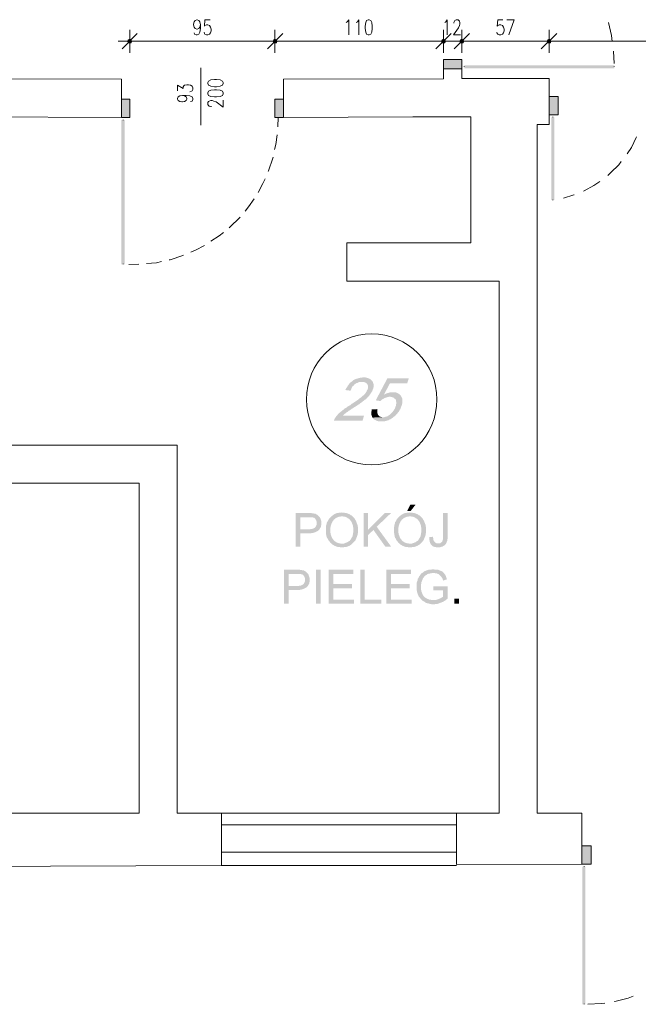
# Model space of a CAD drawing. Header units: millimetres. Extents: x -1096 to 3960, y -1899 to 666.
# Tile 40 of 75: x 1222 to 1626, y -603 to 40. Entities that reach past the tile are written whole.
import ezdxf

# ---------------------------------------------------------------- set-up
doc = ezdxf.new("R2010")
doc.units = ezdxf.units.MM
doc.layers.add('A-ściany', color=140, linetype='Continuous')
doc.layers.add('C00-00-00', color=7, linetype='Continuous')

msp = doc.modelspace()

# ---------------------------------------------------------------- hatches: boundary and pattern name
at = {"layer": 'C00-00-00'}
h = msp.add_hatch(color=256, dxfattribs=at)
h.dxf.hatch_style = 2
h.paths.add_polyline_path([(1293.156, 26.672), (1292.946, 25.824), (1295.275, 25.824)])
h = msp.add_hatch(color=256, dxfattribs=at)
h.dxf.hatch_style = 2
h.paths.add_polyline_path([(1295.275, 25.824), (1292.946, 25.824), (1293.156, 26.672)])
h = msp.add_hatch(color=256, dxfattribs=at)
h.dxf.hatch_style = 2
h.paths.add_polyline_path([(1292.946, 25.824), (1293.156, 24.767), (1295.061, 24.767)])
h = msp.add_hatch(color=256, dxfattribs=at)
h.dxf.hatch_style = 2
h.paths.add_polyline_path([(1292.946, 25.824), (1295.275, 25.824), (1295.061, 24.767)])
h = msp.add_hatch(color=256, dxfattribs=at)
h.dxf.hatch_style = 2
h.paths.add_polyline_path([(1295.061, 24.767), (1295.275, 25.824), (1292.946, 25.824)])
h = msp.add_hatch(color=256, dxfattribs=at)
h.dxf.hatch_style = 2
h.paths.add_polyline_path([(1295.061, 24.767), (1293.156, 24.767), (1292.946, 25.824)])
h = msp.add_hatch(color=256, dxfattribs=at)
h.dxf.hatch_style = 2
h.paths.add_polyline_path([(1294.214, 27.095), (1293.156, 26.672), (1295.061, 26.672)])
h = msp.add_hatch(color=256, dxfattribs=at)
h.dxf.hatch_style = 2
h.paths.add_polyline_path([(1295.061, 26.672), (1293.156, 26.672), (1294.214, 27.095)])
h = msp.add_hatch(color=256, dxfattribs=at)
h.dxf.hatch_style = 2
h.paths.add_polyline_path([(1293.156, 26.672), (1295.061, 26.672), (1295.275, 25.824)])
h = msp.add_hatch(color=256, dxfattribs=at)
h.dxf.hatch_style = 2
h.paths.add_polyline_path([(1295.275, 25.824), (1295.061, 26.672), (1293.156, 26.672)])
h = msp.add_hatch(color=256, dxfattribs=at)
h.dxf.hatch_style = 2
h.paths.add_polyline_path([(1388.202, 26.672), (1387.778, 25.824), (1390.317, 25.824)])
h = msp.add_hatch(color=256, dxfattribs=at)
h.dxf.hatch_style = 2
h.paths.add_polyline_path([(1390.317, 25.824), (1387.778, 25.824), (1388.202, 26.672)])
h = msp.add_hatch(color=256, dxfattribs=at)
h.dxf.hatch_style = 2
h.paths.add_polyline_path([(1387.778, 25.824), (1388.202, 24.767), (1390.107, 24.767)])
h = msp.add_hatch(color=256, dxfattribs=at)
h.dxf.hatch_style = 2
h.paths.add_polyline_path([(1387.778, 25.824), (1390.317, 25.824), (1390.107, 24.767)])
h = msp.add_hatch(color=256, dxfattribs=at)
h.dxf.hatch_style = 2
h.paths.add_polyline_path([(1390.107, 24.767), (1390.317, 25.824), (1387.778, 25.824)])
h = msp.add_hatch(color=256, dxfattribs=at)
h.dxf.hatch_style = 2
h.paths.add_polyline_path([(1390.107, 24.767), (1388.202, 24.767), (1387.778, 25.824)])
h = msp.add_hatch(color=256, dxfattribs=at)
h.dxf.hatch_style = 2
h.paths.add_polyline_path([(1389.046, 27.095), (1388.202, 26.672), (1390.107, 26.672)])
h = msp.add_hatch(color=256, dxfattribs=at)
h.dxf.hatch_style = 2
h.paths.add_polyline_path([(1390.107, 26.672), (1388.202, 26.672), (1389.046, 27.095)])
h = msp.add_hatch(color=256, dxfattribs=at)
h.dxf.hatch_style = 2
h.paths.add_polyline_path([(1388.202, 26.672), (1390.107, 26.672), (1390.317, 25.824)])
h = msp.add_hatch(color=256, dxfattribs=at)
h.dxf.hatch_style = 2
h.paths.add_polyline_path([(1390.317, 25.824), (1390.107, 26.672), (1388.202, 26.672)])
h = msp.add_hatch(color=256, dxfattribs=at)
h.dxf.hatch_style = 2
h.paths.add_polyline_path([(1498.275, 26.672), (1497.851, 25.824), (1500.389, 25.824)])
h = msp.add_hatch(color=256, dxfattribs=at)
h.dxf.hatch_style = 2
h.paths.add_polyline_path([(1498.275, 26.672), (1497.851, 25.824), (1500.389, 25.824)])
h = msp.add_hatch(color=256, dxfattribs=at)
h.dxf.hatch_style = 2
h.paths.add_polyline_path([(1497.851, 25.824), (1498.275, 24.767), (1499.969, 24.767)])
h = msp.add_hatch(color=256, dxfattribs=at)
h.dxf.hatch_style = 2
h.paths.add_polyline_path([(1497.851, 25.824), (1500.389, 25.824), (1499.969, 24.767)])
h = msp.add_hatch(color=256, dxfattribs=at)
h.dxf.hatch_style = 2
h.paths.add_polyline_path([(1497.851, 25.824), (1498.275, 24.767), (1499.969, 24.767)])
h = msp.add_hatch(color=256, dxfattribs=at)
h.dxf.hatch_style = 2
h.paths.add_polyline_path([(1497.851, 25.824), (1500.389, 25.824), (1499.969, 24.767)])
h = msp.add_hatch(color=256, dxfattribs=at)
h.dxf.hatch_style = 2
h.paths.add_polyline_path([(1499.122, 27.095), (1498.275, 26.672), (1499.969, 26.672)])
h = msp.add_hatch(color=256, dxfattribs=at)
h.dxf.hatch_style = 2
h.paths.add_polyline_path([(1499.122, 27.095), (1498.275, 26.672), (1499.969, 26.672)])
h = msp.add_hatch(color=256, dxfattribs=at)
h.dxf.hatch_style = 2
h.paths.add_polyline_path([(1498.275, 26.672), (1499.969, 26.672), (1500.389, 25.824)])
h = msp.add_hatch(color=256, dxfattribs=at)
h.dxf.hatch_style = 2
h.paths.add_polyline_path([(1498.275, 26.672), (1499.969, 26.672), (1500.389, 25.824)])
h = msp.add_hatch(color=256, dxfattribs=at)
h.dxf.hatch_style = 2
h.paths.add_polyline_path([(1512.458, 25.824), (1509.916, 25.824), (1510.339, 26.672)])
h = msp.add_hatch(color=256, dxfattribs=at)
h.dxf.hatch_style = 2
h.paths.add_polyline_path([(1512.458, 25.824), (1509.916, 25.824), (1510.339, 26.672)])
h = msp.add_hatch(color=256, dxfattribs=at)
h.dxf.hatch_style = 2
h.paths.add_polyline_path([(1512.034, 24.767), (1512.458, 25.824), (1509.916, 25.824)])
h = msp.add_hatch(color=256, dxfattribs=at)
h.dxf.hatch_style = 2
h.paths.add_polyline_path([(1512.034, 24.767), (1510.339, 24.767), (1509.916, 25.824)])
h = msp.add_hatch(color=256, dxfattribs=at)
h.dxf.hatch_style = 2
h.paths.add_polyline_path([(1512.034, 24.767), (1512.458, 25.824), (1509.916, 25.824)])
h = msp.add_hatch(color=256, dxfattribs=at)
h.dxf.hatch_style = 2
h.paths.add_polyline_path([(1512.034, 24.767), (1510.339, 24.767), (1509.916, 25.824)])
h = msp.add_hatch(color=256, dxfattribs=at)
h.dxf.hatch_style = 2
h.paths.add_polyline_path([(1512.034, 26.672), (1510.339, 26.672), (1511.187, 27.095)])
h = msp.add_hatch(color=256, dxfattribs=at)
h.dxf.hatch_style = 2
h.paths.add_polyline_path([(1512.034, 26.672), (1510.339, 26.672), (1511.187, 27.095)])
h = msp.add_hatch(color=256, dxfattribs=at)
h.dxf.hatch_style = 2
h.paths.add_polyline_path([(1512.458, 25.824), (1512.034, 26.672), (1510.339, 26.672)])
h = msp.add_hatch(color=256, dxfattribs=at)
h.dxf.hatch_style = 2
h.paths.add_polyline_path([(1512.458, 25.824), (1512.034, 26.672), (1510.339, 26.672)])
h = msp.add_hatch(color=256, dxfattribs=at)
h.dxf.hatch_style = 2
h.paths.add_polyline_path([(1567.282, 26.672), (1566.859, 25.824), (1569.397, 25.824)])
h = msp.add_hatch(color=256, dxfattribs=at)
h.dxf.hatch_style = 2
h.paths.add_polyline_path([(1569.397, 25.824), (1566.859, 25.824), (1567.282, 26.672)])
h = msp.add_hatch(color=256, dxfattribs=at)
h.dxf.hatch_style = 2
h.paths.add_polyline_path([(1566.859, 25.824), (1567.282, 24.767), (1568.973, 24.767)])
h = msp.add_hatch(color=256, dxfattribs=at)
h.dxf.hatch_style = 2
h.paths.add_polyline_path([(1566.859, 25.824), (1569.397, 25.824), (1568.973, 24.767)])
h = msp.add_hatch(color=256, dxfattribs=at)
h.dxf.hatch_style = 2
h.paths.add_polyline_path([(1568.973, 24.767), (1569.397, 25.824), (1566.859, 25.824)])
h = msp.add_hatch(color=256, dxfattribs=at)
h.dxf.hatch_style = 2
h.paths.add_polyline_path([(1568.973, 24.767), (1567.282, 24.767), (1566.859, 25.824)])
h = msp.add_hatch(color=256, dxfattribs=at)
h.dxf.hatch_style = 2
h.paths.add_polyline_path([(1568.13, 27.095), (1567.282, 26.672), (1568.973, 26.672)])
h = msp.add_hatch(color=256, dxfattribs=at)
h.dxf.hatch_style = 2
h.paths.add_polyline_path([(1568.973, 26.672), (1567.282, 26.672), (1568.13, 27.095)])
h = msp.add_hatch(color=256, dxfattribs=at)
h.dxf.hatch_style = 2
h.paths.add_polyline_path([(1567.282, 26.672), (1568.973, 26.672), (1569.397, 25.824)])
h = msp.add_hatch(color=256, dxfattribs=at)
h.dxf.hatch_style = 2
h.paths.add_polyline_path([(1569.397, 25.824), (1568.973, 26.672), (1567.282, 26.672)])
h = msp.add_hatch(color=256, dxfattribs=at)
h.dxf.hatch_style = 2
h.paths.add_polyline_path([(1293.156, 24.767), (1295.061, 24.767), (1294.214, 24.553)])
h = msp.add_hatch(color=256, dxfattribs=at)
h.dxf.hatch_style = 2
h.paths.add_polyline_path([(1294.214, 24.553), (1295.061, 24.767), (1293.156, 24.767)])
h = msp.add_hatch(color=256, dxfattribs=at)
h.dxf.hatch_style = 2
h.paths.add_polyline_path([(1388.202, 24.767), (1390.107, 24.767), (1389.046, 24.553)])
h = msp.add_hatch(color=256, dxfattribs=at)
h.dxf.hatch_style = 2
h.paths.add_polyline_path([(1389.046, 24.553), (1390.107, 24.767), (1388.202, 24.767)])
h = msp.add_hatch(color=256, dxfattribs=at)
h.dxf.hatch_style = 2
h.paths.add_polyline_path([(1498.275, 24.767), (1499.969, 24.767), (1499.122, 24.553)])
h = msp.add_hatch(color=256, dxfattribs=at)
h.dxf.hatch_style = 2
h.paths.add_polyline_path([(1498.275, 24.767), (1499.969, 24.767), (1499.122, 24.553)])
h = msp.add_hatch(color=256, dxfattribs=at)
h.dxf.hatch_style = 2
h.paths.add_polyline_path([(1511.187, 24.553), (1512.034, 24.767), (1510.339, 24.767)])
h = msp.add_hatch(color=256, dxfattribs=at)
h.dxf.hatch_style = 2
h.paths.add_polyline_path([(1511.187, 24.553), (1512.034, 24.767), (1510.339, 24.767)])
h = msp.add_hatch(color=256, dxfattribs=at)
h.dxf.hatch_style = 2
h.paths.add_polyline_path([(1567.282, 24.767), (1568.973, 24.767), (1568.13, 24.553)])
h = msp.add_hatch(color=256, dxfattribs=at)
h.dxf.hatch_style = 2
h.paths.add_polyline_path([(1568.13, 24.553), (1568.973, 24.767), (1567.282, 24.767)])
h = msp.add_hatch(color=256, dxfattribs=at)
h.dxf.hatch_style = 2
h.paths.add_polyline_path([(1511.187, 7.618), (1499.122, 7.618), (1499.122, 13.76)])
h = msp.add_hatch(color=256, dxfattribs=at)
h.dxf.hatch_style = 2
h.paths.add_polyline_path([(1511.187, 7.618), (1511.187, 13.76), (1499.122, 13.76)])
h = msp.add_hatch(color=256, dxfattribs=at)
h.dxf.hatch_style = 2
h.paths.add_polyline_path([(1610.675, 9.947), (1610.675, 8.042), (1512.668, 9.947)])
h = msp.add_hatch(color=256, dxfattribs=at)
h.dxf.hatch_style = 2
h.paths.add_polyline_path([(1610.675, 8.042), (1512.668, 9.947), (1512.668, 8.042)])
h = msp.add_hatch(color=256, dxfattribs=at)
h.dxf.hatch_style = 2
h.paths.add_polyline_path([(1512.668, 8.042), (1512.668, 9.947), (1610.675, 8.042)])
h = msp.add_hatch(color=256, dxfattribs=at)
h.dxf.hatch_style = 2
h.paths.add_polyline_path([(1512.668, 9.947), (1610.675, 8.042), (1610.675, 9.947)])
h = msp.add_hatch(color=256, dxfattribs=at)
h.dxf.hatch_style = 2
h.paths.add_polyline_path([(1288.71, -24.134), (1288.71, -12.069), (1294.214, -12.069)])
h = msp.add_hatch(color=256, dxfattribs=at)
h.dxf.hatch_style = 2
h.paths.add_polyline_path([(1288.71, -24.134), (1294.214, -24.134), (1294.214, -12.069)])
h = msp.add_hatch(color=256, dxfattribs=at)
h.dxf.hatch_style = 2
h.paths.add_polyline_path([(1389.046, -24.134), (1389.046, -12.069), (1394.549, -12.069)])
h = msp.add_hatch(color=256, dxfattribs=at)
h.dxf.hatch_style = 2
h.paths.add_polyline_path([(1389.046, -24.134), (1394.549, -24.134), (1394.549, -12.069)])
h = msp.add_hatch(color=256, dxfattribs=at)
h.dxf.hatch_style = 2
h.paths.add_polyline_path([(1574.057, -22.439), (1574.057, -10.374), (1568.13, -10.374)])
h = msp.add_hatch(color=256, dxfattribs=at)
h.dxf.hatch_style = 2
h.paths.add_polyline_path([(1574.057, -22.439), (1568.13, -22.439), (1568.13, -10.374)])
h = msp.add_hatch(color=256, dxfattribs=at)
h.dxf.hatch_style = 2
h.paths.add_polyline_path([(1569.61, -78.111), (1571.515, -78.111), (1569.61, -23.92)])
h = msp.add_hatch(color=256, dxfattribs=at)
h.dxf.hatch_style = 2
h.paths.add_polyline_path([(1571.515, -78.111), (1569.61, -23.92), (1571.515, -23.92)])
h = msp.add_hatch(color=256, dxfattribs=at)
h.dxf.hatch_style = 2
h.paths.add_polyline_path([(1571.515, -23.92), (1569.61, -23.92), (1571.515, -78.111)])
h = msp.add_hatch(color=256, dxfattribs=at)
h.dxf.hatch_style = 2
h.paths.add_polyline_path([(1569.61, -23.92), (1571.515, -78.111), (1569.61, -78.111)])
h = msp.add_hatch(color=256, dxfattribs=at)
h.dxf.hatch_style = 2
h.paths.add_polyline_path([(1288.71, -25.824), (1290.828, -25.824), (1288.71, -120.023)])
h = msp.add_hatch(color=256, dxfattribs=at)
h.dxf.hatch_style = 2
h.paths.add_polyline_path([(1290.828, -25.824), (1288.71, -120.023), (1290.828, -120.023)])
h = msp.add_hatch(color=256, dxfattribs=at)
h.dxf.hatch_style = 2
h.paths.add_polyline_path([(1290.828, -120.023), (1288.71, -120.023), (1290.828, -25.824)])
h = msp.add_hatch(color=256, dxfattribs=at)
h.dxf.hatch_style = 2
h.paths.add_polyline_path([(1288.71, -120.023), (1290.828, -25.824), (1288.71, -25.824)])
h = msp.add_hatch(color=256, dxfattribs=at)
h.dxf.hatch_style = 2
h.paths.add_polyline_path([(1447.049, -193.901), (1446.412, -193.901), (1445.565, -194.111), (1444.931, -194.111), (1444.084, -194.324), (1443.45, -194.534), (1442.603, -194.748), (1441.969, -194.958), (1441.332, -195.168), (1440.485, -195.592), (1439.851, -196.015), (1439.851, -196.229), (1439.217, -196.653), (1445.988, -196.863), (1446.836, -196.863), (1447.473, -197.076), (1448.107, -197.286), (1448.74, -197.71), (1449.164, -198.134), (1449.588, -198.767), (1449.801, -199.405), (1449.801, -200.885), (1449.588, -201.729), (1449.588, -201.943), (1449.164, -202.366), (1448.954, -203), (1448.53, -203.637), (1448.107, -204.271), (1447.683, -204.908), (1447.049, -205.542), (1446.412, -205.966), (1445.778, -206.599), (1445.565, -206.813), (1444.931, -207.233), (1444.297, -207.66), (1443.66, -208.294), (1443.026, -208.718), (1442.393, -209.141), (1441.756, -209.561), (1441.122, -209.985), (1440.485, -210.412), (1439.851, -210.836), (1439.004, -211.256), (1439.004, -211.469), (1438.156, -212.103), (1437.309, -212.527), (1436.465, -212.95), (1435.828, -213.588), (1434.981, -214.008), (1434.347, -214.431), (1433.713, -215.065), (1433.076, -215.489), (1432.652, -215.912), (1432.019, -216.34), (1431.595, -216.76), (1431.172, -216.973), (1430.748, -217.397), (1430.324, -217.817), (1429.901, -218.454), (1429.267, -219.092), (1428.843, -219.725), (1428.42, -220.359), (1427.996, -220.992), (1427.786, -221.63), (1427.572, -222.263), (1446.202, -222.263), (1447.259, -218.878), (1433.5, -218.878), (1433.713, -218.454), (1434.347, -218.031), (1434.771, -217.607), (1435.404, -217.183), (1435.828, -216.76), (1436.675, -216.34), (1437.309, -215.702), (1438.156, -215.279), (1439.004, -214.645), (1439.217, -214.431), (1440.061, -214.008), (1440.908, -213.374), (1441.756, -212.95), (1442.603, -212.313), (1443.236, -211.893), (1444.084, -211.469), (1444.721, -210.836), (1445.355, -210.412), (1445.988, -209.985), (1446.412, -209.561), (1447.049, -209.141), (1447.473, -208.718), (1448.107, -208.294), (1448.53, -208.084), (1448.954, -207.66), (1449.164, -207.233), (1449.801, -206.813), (1450.225, -206.176), (1450.859, -205.542), (1451.282, -204.908), (1451.706, -204.271), (1452.126, -203.637), (1452.553, -203), (1452.763, -202.366), (1452.977, -201.729), (1453.187, -201.309), (1453.397, -200.462), (1453.61, -199.614), (1453.61, -198.977), (1453.397, -198.134), (1453.187, -197.5), (1452.977, -196.863), (1452.553, -196.229), (1452.339, -196.015), (1451.916, -195.592), (1451.492, -195.168), (1450.859, -194.748), (1450.225, -194.534), (1449.588, -194.324), (1448.74, -194.111), (1447.897, -193.901)])
h = msp.add_hatch(color=256, dxfattribs=at)
h.dxf.hatch_style = 2
h.paths.add_polyline_path([(1439.217, -196.653), (1438.58, -197.076), (1437.946, -197.5), (1437.523, -198.134), (1437.099, -198.767), (1436.675, -199.191), (1436.252, -200.038), (1435.828, -200.672), (1435.404, -201.309), (1434.981, -202.156), (1438.37, -202.58), (1438.794, -201.729), (1439.004, -201.095), (1439.427, -200.252), (1439.851, -199.614), (1440.485, -199.191), (1440.908, -198.557), (1441.546, -198.134), (1442.179, -197.71), (1443.026, -197.5), (1443.66, -197.076), (1444.297, -196.863), (1445.988, -196.863)])
h = msp.add_hatch(color=256, dxfattribs=at)
h.dxf.hatch_style = 2
h.paths.add_polyline_path([(1476.469, -194.534), (1462.5, -194.534), (1454.878, -208.927), (1458.057, -209.351), (1458.481, -208.718), (1459.114, -208.294), (1459.958, -207.87), (1460.595, -207.447), (1461.233, -207.233), (1461.866, -207.023), (1462.5, -206.813), (1463.347, -206.599), (1471.603, -206.599), (1471.389, -205.966), (1470.756, -205.332), (1460.172, -205.332), (1464.194, -197.71), (1475.412, -197.71)])
h = msp.add_hatch(color=256, dxfattribs=at)
h.dxf.hatch_style = 2
h.paths.add_polyline_path([(1466.099, -203.637), (1464.618, -203.637), (1463.771, -203.847), (1463.133, -204.061), (1462.29, -204.271), (1461.652, -204.481), (1460.805, -204.908), (1460.172, -205.332), (1470.756, -205.332), (1470.332, -204.908), (1469.698, -204.481), (1469.061, -204.061), (1468.427, -203.847), (1467.58, -203.637), (1466.946, -203.637)])
h = msp.add_hatch(color=256, dxfattribs=at)
h.dxf.hatch_style = 2
h.paths.add_polyline_path([(1471.603, -206.599), (1463.984, -206.599), (1464.618, -206.599), (1465.462, -206.813), (1466.309, -207.023), (1466.736, -207.447), (1467.37, -207.87), (1467.794, -208.294), (1468.004, -208.504), (1468.214, -209.141), (1468.214, -209.775), (1468.427, -210.622), (1468.214, -211.256), (1468.214, -212.103), (1467.794, -212.95), (1467.58, -213.588), (1467.37, -214.221), (1466.946, -214.855), (1466.523, -215.702), (1466.099, -216.126), (1465.675, -216.76), (1465.042, -217.397), (1464.618, -217.817), (1464.404, -218.031), (1463.771, -218.454), (1463.133, -218.878), (1462.5, -219.301), (1461.866, -219.511), (1461.019, -219.725), (1460.381, -219.935), (1459.538, -219.935), (1452.763, -220.149), (1453.187, -220.782), (1453.61, -221.206), (1454.244, -221.63), (1454.878, -221.84), (1455.515, -222.263), (1456.149, -222.477), (1456.996, -222.687), (1460.381, -222.687), (1461.019, -222.477), (1461.866, -222.263), (1462.5, -222.053), (1463.347, -221.84), (1463.984, -221.416), (1464.618, -221.206), (1465.252, -220.782), (1465.885, -220.359), (1466.523, -219.725), (1466.946, -219.511), (1467.58, -219.092), (1468.004, -218.454), (1468.637, -217.817), (1469.061, -217.397), (1469.485, -216.76), (1470.122, -216.126), (1470.332, -215.489), (1470.756, -214.855), (1471.179, -214.008), (1471.389, -213.374), (1471.603, -212.737), (1471.813, -212.527), (1472.026, -211.679), (1472.236, -210.836), (1472.236, -207.87), (1472.026, -207.233)])
h = msp.add_hatch(color=256, dxfattribs=at)
h.dxf.hatch_style = 2
h.paths.add_polyline_path([(1455.939, -214.645), (1452.339, -214.855), (1452.126, -215.065), (1452.126, -216.126), (1451.916, -216.973), (1451.916, -217.607), (1452.126, -218.454), (1452.339, -219.092), (1452.553, -219.725), (1452.763, -220.149), (1459.538, -219.935), (1459.114, -219.935), (1458.267, -219.725), (1457.63, -219.511), (1456.996, -219.092), (1456.572, -218.664), (1456.362, -218.454), (1456.149, -217.817), (1455.939, -217.183), (1455.939, -215.489)])
h = msp.add_hatch(color=256, dxfattribs=at)
h.dxf.hatch_style = 2
h.paths.add_polyline_path([(1410.851, -282.592), (1402.595, -282.592), (1402.595, -304.607), (1405.557, -304.607), (1405.557, -295.718), (1412.756, -295.718), (1413.389, -295.508), (1414.026, -295.508), (1414.66, -295.294), (1415.297, -295.084), (1415.717, -294.87), (1416.141, -294.656), (1416.565, -294.447), (1416.988, -294.233), (1417.412, -293.813), (1417.836, -293.389), (1405.557, -293.176), (1405.557, -285.343), (1411.061, -285.343), (1418.259, -285.134), (1417.836, -284.71), (1417.412, -284.286), (1416.988, -283.863), (1416.565, -283.653), (1416.141, -283.439), (1415.507, -283.015), (1414.874, -283.015), (1414.236, -282.805), (1413.389, -282.805), (1412.965, -282.592), (1411.698, -282.592)])
h = msp.add_hatch(color=256, dxfattribs=at)
h.dxf.hatch_style = 2
h.paths.add_polyline_path([(1432.866, -282.172), (1432.652, -282.172), (1432.019, -282.382), (1430.748, -282.382), (1430.114, -282.592), (1429.477, -282.592), (1429.057, -282.805), (1428.42, -283.015), (1427.996, -283.229), (1427.362, -283.653), (1426.939, -283.863), (1426.515, -284.286), (1426.091, -284.5), (1432.866, -284.71), (1433.5, -284.71), (1434.137, -284.92), (1434.771, -284.92), (1435.194, -285.134), (1435.828, -285.343), (1436.252, -285.557), (1436.675, -285.981), (1437.309, -286.191), (1437.733, -286.614), (1438.156, -287.038), (1438.37, -287.462), (1438.794, -287.885), (1439.004, -288.309), (1439.217, -288.733), (1439.427, -289.366), (1439.641, -289.79), (1439.851, -290.424), (1440.061, -291.061), (1440.061, -291.695), (1440.275, -292.332), (1440.275, -294.87), (1440.061, -295.508), (1440.061, -296.141), (1439.851, -296.775), (1439.851, -297.198), (1439.641, -297.836), (1439.427, -298.259), (1439.004, -298.893), (1438.794, -299.317), (1438.58, -299.737), (1438.156, -300.16), (1438.156, -300.374), (1437.733, -300.798), (1437.099, -301.011), (1436.675, -301.431), (1436.252, -301.645), (1435.618, -301.855), (1435.194, -302.069), (1434.557, -302.279), (1433.923, -302.489), (1432.652, -302.489), (1439.427, -302.702), (1439.851, -302.279), (1440.275, -301.855), (1440.698, -301.431), (1441.122, -301.011), (1441.332, -300.588), (1441.756, -300.16), (1441.969, -299.527), (1442.179, -299.103), (1442.393, -298.469), (1442.603, -298.046), (1442.813, -297.408), (1443.026, -296.775), (1443.026, -296.141), (1443.236, -295.718), (1443.236, -293.599), (1443.236, -291.695), (1443.026, -291.061), (1443.026, -290.424), (1442.813, -289.79), (1442.603, -289.366), (1442.393, -288.733), (1442.179, -288.309), (1441.969, -287.672), (1441.756, -287.252), (1441.332, -286.828), (1441.122, -286.191), (1440.698, -285.767), (1440.275, -285.343), (1439.851, -284.92), (1439.427, -284.5), (1439.004, -284.076), (1438.37, -283.863), (1437.946, -283.439), (1437.523, -283.229), (1436.889, -283.015), (1436.465, -282.805), (1435.828, -282.592), (1435.194, -282.592), (1434.557, -282.382), (1433.5, -282.382)])
h = msp.add_hatch(color=256, dxfattribs=at)
h.dxf.hatch_style = 2
h.paths.add_polyline_path([(1449.801, -282.592), (1447.049, -282.592), (1447.049, -304.607), (1449.801, -304.607), (1449.801, -293.599)])
h = msp.add_hatch(color=256, dxfattribs=at)
h.dxf.hatch_style = 2
h.paths.add_polyline_path([(1464.828, -282.592), (1460.805, -282.592), (1449.801, -293.599), (1449.801, -296.985), (1453.397, -293.599), (1455.515, -291.481)])
h = msp.add_hatch(color=256, dxfattribs=at)
h.dxf.hatch_style = 2
h.paths.add_polyline_path([(1477.317, -282.172), (1477.107, -282.172), (1476.469, -282.382), (1475.202, -282.382), (1474.565, -282.592), (1473.931, -282.592), (1473.507, -282.805), (1472.874, -283.015), (1472.45, -283.229), (1471.813, -283.653), (1471.389, -283.863), (1470.965, -284.286), (1470.546, -284.5), (1477.317, -284.71), (1477.954, -284.71), (1478.588, -284.92), (1479.221, -284.92), (1479.645, -285.134), (1480.282, -285.343), (1480.706, -285.557), (1481.13, -285.981), (1481.763, -286.191), (1482.187, -286.614), (1482.61, -287.038), (1482.82, -287.462), (1483.244, -287.885), (1483.458, -288.309), (1483.668, -288.733), (1483.881, -289.366), (1484.091, -289.79), (1484.301, -290.424), (1484.515, -291.061), (1484.515, -291.695), (1484.725, -292.332), (1484.725, -294.87), (1484.515, -295.508), (1484.515, -296.141), (1484.301, -296.775), (1484.301, -297.198), (1484.091, -297.836), (1483.881, -298.259), (1483.458, -298.893), (1483.244, -299.317), (1483.034, -299.737), (1482.61, -300.16), (1482.61, -300.374), (1482.187, -300.798), (1481.549, -301.011), (1481.13, -301.431), (1480.706, -301.645), (1480.069, -301.855), (1479.645, -302.069), (1479.011, -302.279), (1478.378, -302.489), (1477.107, -302.489), (1483.881, -302.702), (1484.301, -302.279), (1484.725, -301.855), (1485.149, -301.431), (1485.572, -301.011), (1485.786, -300.588), (1486.21, -300.16), (1486.42, -299.527), (1486.633, -299.103), (1486.843, -298.469), (1487.053, -298.046), (1487.267, -297.408), (1487.477, -296.775), (1487.477, -296.141), (1487.691, -295.718), (1487.691, -293.599), (1487.691, -291.695), (1487.477, -291.061), (1487.477, -290.424), (1487.267, -289.79), (1487.053, -289.366), (1486.843, -288.733), (1486.633, -288.309), (1486.42, -287.672), (1486.21, -287.252), (1485.786, -286.828), (1485.572, -286.191), (1485.149, -285.767), (1484.725, -285.343), (1484.301, -284.92), (1483.881, -284.5), (1483.458, -284.076), (1482.82, -283.863), (1482.397, -283.439), (1481.973, -283.229), (1481.339, -283.015), (1480.916, -282.805), (1480.282, -282.592), (1479.645, -282.592), (1479.011, -282.382), (1477.954, -282.382)])
h = msp.add_hatch(color=256, dxfattribs=at)
h.dxf.hatch_style = 2
h.paths.add_polyline_path([(1480.916, -277.088), (1477.53, -277.088), (1475.412, -281.111), (1477.74, -281.111)])
h = msp.add_hatch(color=256, dxfattribs=at)
h.dxf.hatch_style = 2
h.paths.add_polyline_path([(1501.874, -282.592), (1498.908, -282.592), (1498.908, -299.527), (1498.698, -299.95), (1498.698, -300.16), (1498.485, -300.588), (1498.275, -301.221), (1497.851, -301.645), (1497.427, -301.855), (1497.004, -302.279), (1495.733, -302.279), (1500.813, -302.489), (1501.026, -302.069), (1501.236, -301.431), (1501.45, -301.011), (1501.66, -300.374), (1501.66, -299.737), (1501.874, -299.103), (1501.874, -297.622)])
h = msp.add_hatch(color=256, dxfattribs=at)
h.dxf.hatch_style = 2
h.paths.add_polyline_path([(1418.259, -285.134), (1411.061, -285.343), (1413.603, -285.343), (1414.026, -285.557), (1414.45, -285.557), (1414.874, -285.767), (1415.297, -286.191), (1415.717, -286.828), (1415.931, -287.252), (1416.141, -287.885), (1416.355, -288.519), (1416.355, -290.004), (1416.141, -290.424), (1415.931, -290.847), (1415.717, -291.271), (1415.507, -291.695), (1415.084, -292.118), (1414.66, -292.332), (1414.236, -292.542), (1413.813, -292.756), (1413.179, -292.966), (1412.546, -292.966), (1411.908, -293.176), (1405.557, -293.176), (1417.836, -293.389), (1418.259, -292.966), (1418.469, -292.542), (1418.893, -291.905), (1419.107, -291.481), (1419.107, -290.847), (1419.317, -290.214), (1419.317, -287.885), (1419.107, -287.252), (1418.893, -286.614), (1418.683, -285.981), (1418.469, -285.557)])
h = msp.add_hatch(color=256, dxfattribs=at)
h.dxf.hatch_style = 2
h.paths.add_polyline_path([(1426.091, -284.5), (1425.668, -284.92), (1425.244, -285.343), (1425.034, -285.557), (1424.61, -285.981), (1424.397, -286.405), (1423.973, -286.828), (1423.763, -287.462), (1423.553, -287.885), (1423.13, -288.309), (1422.916, -288.943), (1422.916, -289.366), (1422.706, -290.004), (1422.492, -290.637), (1422.492, -291.271), (1422.282, -291.905), (1422.282, -295.294), (1422.492, -295.927), (1422.492, -296.565), (1422.706, -297.198), (1422.706, -297.836), (1422.916, -298.259), (1423.13, -298.893), (1423.553, -299.317), (1423.763, -299.95), (1423.973, -300.374), (1424.397, -300.798), (1424.82, -301.221), (1425.034, -301.855), (1425.244, -301.855), (1425.668, -302.279), (1426.091, -302.702), (1426.515, -303.126), (1427.149, -303.34), (1427.572, -303.76), (1427.996, -303.973), (1428.633, -304.183), (1429.057, -304.397), (1429.691, -304.607), (1430.324, -304.821), (1431.595, -304.821), (1432.229, -305.031), (1433.5, -305.031), (1434.137, -304.821), (1435.404, -304.821), (1435.828, -304.607), (1436.465, -304.397), (1436.889, -304.183), (1437.523, -303.973), (1437.946, -303.76), (1438.58, -303.34), (1439.004, -303.126), (1439.427, -302.702), (1432.652, -302.489), (1432.019, -302.489), (1431.385, -302.279), (1430.748, -302.279), (1430.114, -302.069), (1429.691, -301.855), (1429.057, -301.645), (1428.633, -301.221), (1428.21, -301.011), (1427.786, -300.588), (1427.362, -300.16), (1426.939, -299.527), (1426.515, -299.103), (1426.305, -298.679), (1426.091, -298.259), (1425.881, -297.622), (1425.668, -296.985), (1425.458, -296.565), (1425.458, -295.927), (1425.244, -295.294), (1425.244, -292.118), (1425.458, -291.481), (1425.458, -290.847), (1425.668, -290.424), (1425.881, -289.79), (1426.091, -289.153), (1426.305, -288.733), (1426.515, -288.309), (1426.725, -287.885), (1427.149, -287.462), (1427.362, -287.038), (1427.362, -286.828), (1427.996, -286.614), (1428.42, -286.191), (1428.843, -285.767), (1429.267, -285.557), (1429.901, -285.343), (1430.324, -285.134), (1430.962, -284.92), (1431.595, -284.92), (1432.229, -284.71), (1432.866, -284.71)])
h = msp.add_hatch(color=256, dxfattribs=at)
h.dxf.hatch_style = 2
h.paths.add_polyline_path([(1470.546, -284.5), (1470.122, -284.92), (1469.698, -285.343), (1469.485, -285.557), (1469.061, -285.981), (1468.851, -286.405), (1468.427, -286.828), (1468.214, -287.462), (1468.004, -287.885), (1467.58, -288.309), (1467.37, -288.943), (1467.37, -289.366), (1467.156, -290.004), (1466.946, -290.637), (1466.946, -291.271), (1466.736, -291.905), (1466.736, -295.294), (1466.946, -295.927), (1466.946, -296.565), (1467.156, -297.198), (1467.156, -297.836), (1467.37, -298.259), (1467.58, -298.893), (1468.004, -299.317), (1468.214, -299.95), (1468.427, -300.374), (1468.851, -300.798), (1469.275, -301.221), (1469.485, -301.855), (1469.698, -301.855), (1470.122, -302.279), (1470.546, -302.702), (1470.965, -303.126), (1471.603, -303.34), (1472.026, -303.76), (1472.45, -303.973), (1473.084, -304.183), (1473.507, -304.397), (1474.141, -304.607), (1474.778, -304.821), (1476.046, -304.821), (1476.683, -305.031), (1477.954, -305.031), (1478.588, -304.821), (1479.859, -304.821), (1480.282, -304.607), (1480.916, -304.397), (1481.339, -304.183), (1481.973, -303.973), (1482.397, -303.76), (1483.034, -303.34), (1483.458, -303.126), (1483.881, -302.702), (1477.107, -302.489), (1476.469, -302.489), (1475.836, -302.279), (1475.202, -302.279), (1474.565, -302.069), (1474.141, -301.855), (1473.507, -301.645), (1473.084, -301.221), (1472.66, -301.011), (1472.236, -300.588), (1471.813, -300.16), (1471.389, -299.527), (1470.965, -299.103), (1470.756, -298.679), (1470.546, -298.259), (1470.332, -297.622), (1470.122, -296.985), (1469.908, -296.565), (1469.908, -295.927), (1469.698, -295.294), (1469.698, -292.118), (1469.908, -291.481), (1469.908, -290.847), (1470.122, -290.424), (1470.332, -289.79), (1470.546, -289.153), (1470.756, -288.733), (1470.965, -288.309), (1471.179, -287.885), (1471.603, -287.462), (1471.813, -287.038), (1471.813, -286.828), (1472.45, -286.614), (1472.874, -286.191), (1473.297, -285.767), (1473.717, -285.557), (1474.355, -285.343), (1474.778, -285.134), (1475.412, -284.92), (1476.046, -284.92), (1476.683, -284.71), (1477.317, -284.71)])
h = msp.add_hatch(color=256, dxfattribs=at)
h.dxf.hatch_style = 2
h.paths.add_polyline_path([(1455.515, -291.481), (1453.397, -293.599), (1461.233, -304.607), (1465.042, -304.607)])
h = msp.add_hatch(color=256, dxfattribs=at)
h.dxf.hatch_style = 2
h.paths.add_polyline_path([(1492.347, -298.046), (1489.805, -298.259), (1489.805, -299.737), (1490.019, -300.374), (1490.019, -301.011), (1490.229, -301.431), (1490.443, -302.069), (1490.652, -302.489), (1490.866, -302.912), (1491.29, -303.34), (1491.713, -303.76), (1492.137, -304.183), (1492.557, -304.397), (1493.194, -304.607), (1493.828, -304.821), (1494.252, -304.821), (1494.885, -305.031), (1496.58, -305.031), (1497.217, -304.821), (1497.851, -304.607), (1498.485, -304.607), (1498.908, -304.183), (1499.332, -303.973), (1499.756, -303.76), (1500.179, -303.34), (1500.389, -303.126), (1500.603, -302.912), (1500.813, -302.489), (1495.733, -302.279), (1494.675, -302.279), (1494.042, -302.069), (1493.618, -301.645), (1493.194, -301.221), (1492.981, -301.011), (1492.771, -300.588), (1492.557, -299.95), (1492.557, -299.317), (1492.347, -298.679)])
h = msp.add_hatch(color=256, dxfattribs=at)
h.dxf.hatch_style = 2
h.paths.add_polyline_path([(1403.229, -319.637), (1394.973, -319.637), (1394.973, -341.653), (1397.939, -341.653), (1397.939, -332.76), (1405.133, -332.76), (1405.771, -332.55), (1406.404, -332.55), (1407.042, -332.336), (1407.675, -332.126), (1408.099, -331.912), (1408.523, -331.702), (1408.946, -331.492), (1409.37, -331.279), (1409.794, -330.855), (1410.217, -330.431), (1397.939, -330.221), (1397.939, -322.389), (1403.443, -322.389), (1410.637, -322.176), (1410.217, -321.752), (1409.794, -321.328), (1409.37, -320.908), (1408.946, -320.695), (1408.523, -320.485), (1407.885, -320.061), (1407.252, -320.061), (1406.618, -319.847), (1405.771, -319.847), (1405.347, -319.637), (1404.076, -319.637)])
h = msp.add_hatch(color=256, dxfattribs=at)
h.dxf.hatch_style = 2
h.paths.add_polyline_path([(1418.893, -341.653), (1418.893, -319.638), (1415.93, -319.638), (1415.93, -341.653)])
h = msp.add_hatch(color=256, dxfattribs=at)
h.dxf.hatch_style = 2
h.paths.add_polyline_path([(1440.275, -319.637), (1424.187, -319.637), (1424.187, -341.653), (1440.698, -341.653), (1440.698, -339.111), (1427.149, -339.111), (1427.149, -331.702), (1439.427, -331.702), (1439.427, -328.95), (1427.149, -328.95), (1427.149, -322.389), (1440.275, -322.389)])
h = msp.add_hatch(color=256, dxfattribs=at)
h.dxf.hatch_style = 2
h.paths.add_polyline_path([(1447.683, -319.637), (1444.721, -319.637), (1444.721, -341.653), (1458.481, -341.653), (1458.481, -339.111), (1447.683, -339.111)])
h = msp.add_hatch(color=256, dxfattribs=at)
h.dxf.hatch_style = 2
h.paths.add_polyline_path([(1477.954, -319.637), (1461.866, -319.637), (1461.866, -341.653), (1478.378, -341.653), (1478.378, -339.111), (1464.828, -339.111), (1464.828, -331.702), (1477.107, -331.702), (1477.107, -328.95), (1464.828, -328.95), (1464.828, -322.389), (1477.954, -322.389)])
h = msp.add_hatch(color=256, dxfattribs=at)
h.dxf.hatch_style = 2
h.paths.add_polyline_path([(1492.557, -319.214), (1492.137, -319.214), (1491.5, -319.424), (1490.229, -319.424), (1489.595, -319.637), (1489.172, -319.637), (1488.538, -319.847), (1487.901, -320.061), (1487.477, -320.271), (1486.843, -320.485), (1486.42, -320.695), (1486.21, -320.908), (1485.786, -321.328), (1485.362, -321.542), (1484.725, -321.966), (1484.301, -322.389), (1484.091, -322.813), (1483.668, -323.447), (1483.244, -323.87), (1483.034, -324.294), (1482.82, -324.927), (1482.397, -325.351), (1482.187, -325.988), (1482.187, -326.622), (1481.973, -327.046), (1481.763, -327.679), (1481.549, -328.317), (1481.549, -330.855), (1481.549, -332.76), (1481.763, -333.397), (1481.763, -334.031), (1481.973, -334.454), (1482.187, -335.088), (1482.397, -335.725), (1482.61, -336.149), (1482.82, -336.782), (1483.034, -337.206), (1483.458, -337.63), (1483.881, -338.053), (1484.091, -338.477), (1484.515, -338.901), (1484.939, -339.324), (1485.362, -339.748), (1492.557, -339.324), (1491.29, -339.324), (1490.652, -339.111), (1490.019, -339.111), (1489.385, -338.901), (1488.962, -338.687), (1488.324, -338.477), (1487.901, -338.053), (1487.267, -337.84), (1486.843, -337.416), (1486.42, -336.996), (1485.996, -336.572), (1485.786, -335.935), (1485.362, -335.511), (1485.362, -335.301), (1485.149, -334.878), (1484.939, -334.244), (1484.725, -333.821), (1484.725, -333.183), (1484.515, -332.55), (1484.515, -328.95), (1484.725, -328.317), (1484.725, -327.679), (1484.939, -327.256), (1485.149, -326.622), (1485.362, -326.198), (1485.572, -325.565), (1485.786, -325.141), (1486.21, -324.718), (1486.42, -324.294), (1486.633, -324.08), (1487.053, -323.66), (1487.477, -323.237), (1487.901, -323.023), (1488.324, -322.813), (1488.748, -322.389), (1489.385, -322.176), (1489.805, -322.176), (1490.443, -321.966), (1491.076, -321.966), (1491.713, -321.752), (1499.332, -321.752), (1498.908, -321.328), (1498.485, -320.908), (1498.275, -320.695), (1497.851, -320.485), (1497.217, -320.271), (1496.794, -320.061), (1496.156, -319.847), (1495.733, -319.637), (1495.099, -319.637), (1494.465, -319.424), (1493.194, -319.424)])
h = msp.add_hatch(color=256, dxfattribs=at)
h.dxf.hatch_style = 2
h.paths.add_polyline_path([(1410.637, -322.176), (1403.443, -322.389), (1405.981, -322.389), (1406.404, -322.599), (1406.828, -322.599), (1407.252, -322.813), (1407.675, -323.237), (1408.099, -323.87), (1408.309, -324.294), (1408.523, -324.927), (1408.733, -325.565), (1408.733, -327.046), (1408.523, -327.469), (1408.309, -327.893), (1408.099, -328.317), (1407.885, -328.74), (1407.465, -329.16), (1407.042, -329.374), (1406.618, -329.584), (1406.194, -329.798), (1405.557, -330.008), (1404.923, -330.008), (1404.29, -330.221), (1397.939, -330.221), (1410.217, -330.431), (1410.637, -330.008), (1410.851, -329.584), (1411.275, -328.95), (1411.485, -328.527), (1411.485, -327.893), (1411.698, -327.256), (1411.698, -324.927), (1411.485, -324.294), (1411.275, -323.66), (1411.061, -323.023), (1410.851, -322.599)])
h = msp.add_hatch(color=256, dxfattribs=at)
h.dxf.hatch_style = 2
h.paths.add_polyline_path([(1499.332, -321.752), (1492.557, -321.752), (1493.404, -321.752), (1494.042, -321.966), (1494.675, -321.966), (1495.099, -322.176), (1495.733, -322.389), (1496.156, -322.599), (1496.58, -323.023), (1497.004, -323.447), (1497.427, -323.87), (1497.851, -324.294), (1498.061, -324.718), (1498.485, -325.351), (1498.698, -325.988), (1498.908, -326.622), (1501.45, -325.775), (1501.236, -325.351), (1501.026, -324.718), (1500.813, -324.08), (1500.603, -323.447), (1500.389, -323.023), (1499.969, -322.599), (1499.756, -322.176)])
h = msp.add_hatch(color=256, dxfattribs=at)
h.dxf.hatch_style = 2
h.paths.add_polyline_path([(1501.874, -330.431), (1492.557, -330.431), (1492.557, -332.973), (1498.908, -332.973), (1498.908, -337.206), (1498.698, -337.416), (1498.061, -337.63), (1497.637, -338.053), (1497.004, -338.263), (1496.58, -338.477), (1495.946, -338.687), (1495.523, -338.901), (1494.885, -339.111), (1494.252, -339.324), (1492.557, -339.324), (1485.362, -339.748), (1485.786, -339.958), (1486.42, -340.382), (1486.843, -340.592), (1487.267, -341.015), (1487.901, -341.229), (1488.324, -341.439), (1488.962, -341.439), (1489.595, -341.653), (1490.229, -341.863), (1490.652, -341.863), (1491.29, -342.076), (1493.618, -342.076), (1494.252, -341.863), (1495.309, -341.863), (1495.946, -341.653), (1496.37, -341.439), (1497.004, -341.229), (1497.637, -341.015), (1498.061, -340.805), (1498.698, -340.592), (1499.122, -340.382), (1499.756, -339.958), (1500.179, -339.748), (1500.813, -339.324), (1501.236, -338.901), (1501.874, -338.477)])
h = msp.add_hatch(color=256, dxfattribs=at)
h.dxf.hatch_style = 2
h.paths.add_polyline_path([(1509.282, -341.653), (1509.282, -338.478), (1506.318, -338.478), (1506.318, -341.653)])
h = msp.add_hatch(color=256, dxfattribs=at)
h.dxf.hatch_style = 2
h.paths.add_polyline_path([(1589.507, -511.84), (1589.507, -499.988), (1595.645, -499.988)])
h = msp.add_hatch(color=256, dxfattribs=at)
h.dxf.hatch_style = 2
h.paths.add_polyline_path([(1589.507, -511.84), (1595.645, -511.84), (1595.645, -499.988)])
h = msp.add_hatch(color=256, dxfattribs=at)
h.dxf.hatch_style = 2
h.paths.add_polyline_path([(1591.836, -603.5), (1589.931, -603.5), (1591.836, -513.534)])
h = msp.add_hatch(color=256, dxfattribs=at)
h.dxf.hatch_style = 2
h.paths.add_polyline_path([(1589.931, -603.5), (1591.836, -513.534), (1589.931, -513.534)])
h = msp.add_hatch(color=256, dxfattribs=at)
h.dxf.hatch_style = 2
h.paths.add_polyline_path([(1589.931, -513.534), (1591.836, -513.534), (1589.931, -603.5)])
h = msp.add_hatch(color=256, dxfattribs=at)
h.dxf.hatch_style = 2
h.paths.add_polyline_path([(1591.836, -513.534), (1589.931, -603.5), (1591.836, -603.5)])

# ---------------------------------------------------------------- linework, layer by layer
at = {"layer": 'A-ściany', "lineweight": 0}
msp.add_lwpolyline([(1186.259, -478.607), (1300.355, -478.607), (1300.355, -262.908), (1167.63, -262.908), (1167.63, -23.71), (1050.996, -23.71), (1050.996, 1.267), (1288.71, 0.847), (1288.71, -24.134), (1192.397, -23.71), (1192.397, -238.141), (1325.122, -238.141), (1325.122, -478.607), (1354.122, -478.607), (1354.122, -512.901), (1186.259, -513.534)], close=True, dxfattribs=at)
at = {"layer": 'C00-00-00', "lineweight": 0}
for points in [[(1340.362, 36.408), (1339.939, 34.927), (1339.301, 34.08), (1338.244, 33.656), (1338.034, 33.656), (1336.973, 34.08), (1336.339, 34.927), (1335.916, 36.408), (1335.916, 36.832), (1336.339, 38.313), (1336.973, 39.37), (1338.034, 39.794), (1338.244, 39.794), (1339.301, 39.37), (1339.939, 38.313), (1340.362, 36.408), (1340.362, 34.08), (1339.939, 31.752), (1339.301, 30.271), (1338.244, 29.847), (1337.61, 29.847), (1336.549, 30.271), (1336.339, 31.115)], [(1346.713, 39.794), (1343.324, 39.794), (1342.901, 35.561), (1343.324, 35.985), (1344.385, 36.408), (1345.229, 36.408), (1346.29, 35.985), (1346.923, 34.927), (1347.347, 33.656), (1347.347, 32.599), (1346.923, 31.115), (1346.29, 30.271), (1345.229, 29.847), (1344.385, 29.847), (1343.324, 30.271), (1342.901, 30.695), (1342.691, 31.752)], [(1435.618, 37.889), (1436.252, 38.313), (1437.309, 39.794), (1437.309, 29.847)], [(1442.179, 37.889), (1443.026, 38.313), (1443.87, 39.794), (1443.87, 29.847)], [(1499.969, 37.889), (1500.603, 38.313), (1501.66, 39.794), (1501.66, 29.847)], [(1505.893, 37.466), (1505.893, 37.889), (1506.317, 38.737), (1506.53, 39.37), (1507.378, 39.794), (1508.645, 39.794), (1509.282, 39.37), (1509.706, 38.737), (1509.916, 37.889), (1509.916, 36.832), (1509.706, 35.985), (1508.859, 34.504), (1505.683, 29.847), (1510.339, 29.847)], [(1537.859, 39.794), (1534.683, 39.794), (1534.259, 35.561), (1534.683, 35.985), (1535.53, 36.408), (1536.588, 36.408), (1537.649, 35.985), (1538.282, 34.927), (1538.706, 33.656), (1538.706, 32.599), (1538.282, 31.115), (1537.649, 30.271), (1536.588, 29.847), (1535.53, 29.847), (1534.683, 30.271), (1534.259, 30.695), (1534.046, 31.752)], [(1541.878, 29.847), (1545.267, 39.794), (1540.61, 39.794)], [(1294.214, 18.202), (1294.214, 33.233)], [(1294.214, 33.233), (1294.214, 18.202)], [(1389.046, 18.202), (1389.046, 33.233)], [(1389.046, 33.233), (1389.046, 18.202)], [(1499.122, 18.202), (1499.122, 33.233)], [(1499.122, 18.202), (1499.122, 33.233)], [(1511.187, 33.233), (1511.187, 18.202)], [(1511.187, 33.233), (1511.187, 18.202)], [(1568.13, 18.202), (1568.13, 33.233)], [(1568.13, 33.233), (1568.13, 18.202)], [(1606.866, 37.889), (1608.984, 29.424), (1609.404, 25.611)], [(1286.595, 25.824), (1301.622, 25.824)], [(1301.622, 25.824), (1286.595, 25.824)], [(1299.084, 30.695), (1289.137, 20.744)], [(1289.137, 20.744), (1299.084, 30.695)], [(1299.084, 25.824), (1384.179, 25.824)], [(1381.637, 25.824), (1396.668, 25.824)], [(1396.668, 25.824), (1381.637, 25.824)], [(1394.126, 30.695), (1384.179, 20.744)], [(1384.179, 20.744), (1394.126, 30.695)], [(1394.126, 25.824), (1494.042, 25.824)], [(1494.042, 25.824), (1489.172, 25.824)], [(1491.5, 25.824), (1506.53, 25.824)], [(1491.5, 25.824), (1506.53, 25.824)], [(1504.202, 30.695), (1494.042, 20.744)], [(1504.202, 30.695), (1494.042, 20.744)], [(1499.122, 25.824), (1511.187, 25.824)], [(1518.595, 25.824), (1503.565, 25.824)], [(1518.595, 25.824), (1503.565, 25.824)], [(1506.107, 20.744), (1516.057, 30.695)], [(1506.107, 20.744), (1516.057, 30.695)], [(1516.057, 25.824), (1521.137, 25.824)], [(1516.057, 25.824), (1563.049, 25.824)], [(1560.717, 25.824), (1575.538, 25.824)], [(1575.538, 25.824), (1560.717, 25.824)], [(1573.21, 30.695), (1563.049, 20.744)], [(1563.049, 20.744), (1573.21, 30.695)], [(1573.21, 25.824), (1716.091, 25.824)], [(1610.252, 19.263), (1610.675, 11.218)], [(1340.572, -29.214), (1340.572, 8.256)], [(1512.668, 9.103), (1512.668, 9.313)], [(1610.675, 9.103), (1610.675, 9.313)], [(1610.675, 9.103), (1610.675, 9.313)], [(1325.332, -6.775), (1325.332, -2.966), (1329.141, -5.08), (1329.141, -4.023), (1329.565, -3.389), (1329.988, -2.966), (1331.469, -2.752), (1332.53, -2.752), (1333.798, -2.966), (1334.859, -3.599), (1335.282, -4.656), (1335.282, -5.718), (1334.859, -6.775), (1334.435, -6.985), (1333.378, -7.408)], [(1328.717, -9.737), (1329.988, -9.95), (1331.046, -10.584), (1331.469, -11.645), (1331.469, -12.069), (1331.046, -12.912), (1329.988, -13.76), (1328.717, -13.973), (1328.084, -13.973), (1326.813, -13.76), (1325.756, -12.912), (1325.332, -12.069), (1325.332, -11.645), (1325.756, -10.584), (1326.813, -9.95), (1328.717, -9.737), (1331.046, -9.737), (1333.378, -9.95), (1334.859, -10.584), (1335.282, -11.645), (1335.282, -12.279), (1334.859, -13.336), (1333.798, -13.76)], [(1347.557, -16.935), (1347.137, -16.935), (1346.076, -16.725), (1345.652, -16.301), (1345.229, -15.664), (1345.229, -14.397), (1345.652, -13.76), (1346.076, -13.336), (1347.137, -12.912), (1347.981, -12.912), (1349.042, -13.336), (1350.523, -13.973), (1355.179, -17.359), (1355.179, -12.702)], [(1289.771, -25.824), (1289.771, -25.614)], [(1391.164, -23.92), (1390.954, -30.271)], [(1570.668, -23.92), (1570.668, -23.71)], [(1390.53, -35.351), (1389.683, -41.702), (1388.836, -45.088)], [(1619.145, -47.84), (1621.897, -43.607), (1625.072, -37.256), (1625.282, -36.832)], [(1387.778, -49.958), (1387.565, -50.592), (1384.817, -59.061), (1384.603, -59.481)], [(1606.443, -62.023), (1608.561, -60.118), (1613.641, -55.038), (1615.332, -52.92)], [(1382.698, -64.141), (1381.214, -67.313), (1378.038, -73.031)], [(1590.565, -72.183), (1590.988, -71.973), (1597.339, -68.584), (1601.362, -65.832)], [(1577.652, -76.84), (1584.427, -74.725), (1584.641, -74.725)], [(1375.5, -77.263), (1371.691, -82.557), (1369.572, -85.309)], [(1570.668, -78.111), (1570.668, -77.901)], [(1570.668, -78.111), (1570.668, -77.901)], [(1366.397, -89.118), (1365.977, -89.542), (1359.626, -95.679), (1359.198, -96.103)], [(1355.389, -99.279), (1352.637, -101.397), (1347.137, -104.992)], [(1342.901, -107.744), (1337.187, -110.71), (1334.011, -112.191)], [(1329.355, -114.095), (1328.931, -114.305), (1320.462, -117.057), (1319.828, -117.057)], [(1289.771, -120.023), (1289.771, -119.809)], [(1300.141, -120.023), (1293.58, -120.237)], [(1314.958, -118.118), (1311.572, -118.966), (1305.011, -119.599)], [(1354.122, -478.607), (1507.588, -478.607)], [(1354.122, -486.229), (1507.588, -486.229)], [(1354.122, -504.008), (1507.588, -504.008)], [(1354.122, -512.901), (1507.588, -512.901)], [(1590.988, -513.534), (1590.988, -513.324)], [(1623.164, -598.206), (1619.778, -599.477), (1611.099, -601.595), (1610.889, -601.595)], [(1590.988, -603.5), (1590.988, -603.286)], [(1590.988, -603.5), (1590.988, -603.286)], [(1604.538, -602.653), (1602.42, -603.076), (1593.53, -603.5)]]:
    msp.add_lwpolyline(points, dxfattribs=at)
for points in [[(1450.011, 39.794), (1448.954, 39.37), (1448.317, 37.889), (1447.897, 35.561), (1447.897, 34.08), (1448.317, 31.752), (1448.954, 30.271), (1450.011, 29.847), (1450.645, 29.847), (1451.706, 30.271), (1452.339, 31.752), (1452.553, 34.08), (1452.553, 35.561), (1452.339, 37.889), (1451.706, 39.37), (1450.645, 39.794)], [(1295.275, 25.824), (1295.061, 26.672), (1294.214, 27.095), (1293.156, 26.672), (1292.946, 25.824), (1293.156, 24.767), (1294.214, 24.553), (1295.061, 24.767)], [(1292.946, 25.824), (1293.156, 24.767), (1294.214, 24.553), (1295.061, 24.767), (1295.275, 25.824), (1295.061, 26.672), (1294.214, 27.095), (1293.156, 26.672)], [(1390.317, 25.824), (1390.107, 26.672), (1389.046, 27.095), (1388.202, 26.672), (1387.778, 25.824), (1388.202, 24.767), (1389.046, 24.553), (1390.107, 24.767)], [(1387.778, 25.824), (1388.202, 24.767), (1389.046, 24.553), (1390.107, 24.767), (1390.317, 25.824), (1390.107, 26.672), (1389.046, 27.095), (1388.202, 26.672)], [(1500.389, 25.824), (1499.969, 26.672), (1499.122, 27.095), (1498.275, 26.672), (1497.851, 25.824), (1498.275, 24.767), (1499.122, 24.553), (1499.969, 24.767)], [(1500.389, 25.824), (1499.969, 26.672), (1499.122, 27.095), (1498.275, 26.672), (1497.851, 25.824), (1498.275, 24.767), (1499.122, 24.553), (1499.969, 24.767)], [(1509.916, 25.824), (1510.339, 24.767), (1511.187, 24.553), (1512.034, 24.767), (1512.458, 25.824), (1512.034, 26.672), (1511.187, 27.095), (1510.339, 26.672)], [(1509.916, 25.824), (1510.339, 24.767), (1511.187, 24.553), (1512.034, 24.767), (1512.458, 25.824), (1512.034, 26.672), (1511.187, 27.095), (1510.339, 26.672)], [(1569.397, 25.824), (1568.973, 26.672), (1568.13, 27.095), (1567.282, 26.672), (1566.859, 25.824), (1567.282, 24.767), (1568.13, 24.553), (1568.973, 24.767)], [(1566.859, 25.824), (1567.282, 24.767), (1568.13, 24.553), (1568.973, 24.767), (1569.397, 25.824), (1568.973, 26.672), (1568.13, 27.095), (1567.282, 26.672)], [(1511.187, 7.618), (1511.187, 13.758), (1499.122, 13.758), (1499.122, 7.618)], [(1507.588, -478.607), (1535.53, -478.607), (1535.53, -131.031), (1436.042, -131.031), (1436.042, -106.053), (1517.114, -106.053), (1517.114, -23.71), (1479.221, -23.71), (1394.549, -24.134), (1394.549, 0.847), (1499.122, 1.057), (1499.122, 7.618), (1511.187, 7.618), (1511.187, 1.267), (1568.13, 1.267), (1568.13, -28.576), (1560.297, -28.576), (1560.297, -478.607), (1589.507, -478.607), (1589.507, -511.84), (1507.588, -512.053)], [(1345.229, -1.905), (1345.652, -2.966), (1347.137, -3.599), (1349.465, -4.023), (1350.946, -4.023), (1353.275, -3.599), (1354.756, -2.966), (1355.179, -1.905), (1355.179, -1.271), (1354.756, -0.424), (1353.275, 0.424), (1350.946, 0.634), (1349.465, 0.634), (1347.137, 0.424), (1345.652, -0.424), (1345.229, -1.271)], [(1345.229, -8.679), (1345.652, -9.737), (1347.137, -10.374), (1349.465, -10.584), (1350.946, -10.584), (1353.275, -10.374), (1354.756, -9.737), (1355.179, -8.679), (1355.179, -8.046), (1354.756, -6.985), (1353.275, -6.351), (1350.946, -5.927), (1349.465, -5.927), (1347.137, -6.351), (1345.652, -6.985), (1345.229, -8.046)], [(1294.214, -24.134), (1294.214, -12.069), (1288.71, -12.069), (1288.71, -24.134)], [(1390.53, -24.134), (1394.549, -24.134), (1394.549, -12.069), (1389.046, -12.069), (1389.046, -24.134)], [(1572.572, -22.439), (1568.13, -22.439), (1568.13, -10.374), (1574.057, -10.374), (1574.057, -22.439)], [(1595.645, -511.84), (1595.645, -499.986), (1589.506, -499.986), (1589.506, -511.84)]]:
    msp.add_lwpolyline(points, close=True, dxfattribs=at)
msp.add_ellipse((1452.233, -208.294), major_axis=(0, 42.76), ratio=0.997501, start_param=0, end_param=6.283185, dxfattribs=at)

doc.saveas('drawing.dxf')
